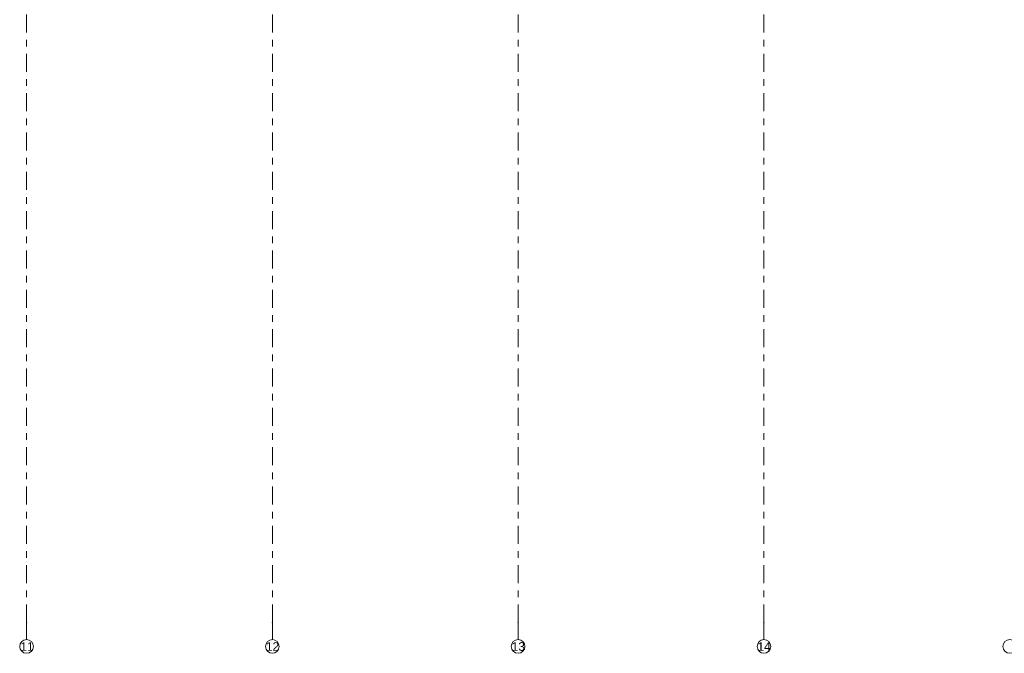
# Model space of a CAD drawing. Header units: metres. Extents: x -3.6 to 84.5, y -11 to 16.8.
# Tile 40 of 75: x 36.4 to 50.8, y -11 to -1.8. Entities that reach past the tile are written whole.
import ezdxf

# ---------------------------------------------------------------- set-up
doc = ezdxf.new("R2010")
doc.units = ezdxf.units.M
doc.header["$MEASUREMENT"] = 0
doc.linetypes.add('Strichlinie doppelt', pattern=[0.546806, 0.264583, -0.105833, 0.070556, -0.105833])
doc.layers.add('451 - Universal.Achsen Raster', color=7, linetype='Continuous')
doc.styles.add('ERSTELLTER_STIL_2', font='txt')

msp = doc.modelspace()

# ---------------------------------------------------------------- linework, layer by layer
at = {"layer": '451 - Universal.Achsen Raster', "color": 160, "linetype": 'Strichlinie doppelt', "lineweight": 9, "true_color": 0x3232ff}
for p, q in [((36.53, -10.585), (36.53, 16.355)), ((40.13, -10.585), (40.13, 16.355)), ((43.73, -10.585), (43.73, 16.355)), ((47.33, -10.585), (47.33, 16.355)), ((36.53, -10.585), (36.53, -10.835)), ((40.13, -10.585), (40.13, -10.835)), ((43.73, -10.585), (43.73, -10.835)), ((47.33, -10.585), (47.33, -10.835))]:
    msp.add_line(p, q, dxfattribs=at)
at = {"layer": '451 - Universal.Achsen Raster', "color": 160, "linetype": 'Continuous', "lineweight": 9, "true_color": 0x3232ff}
for centre in [(36.53, -10.935), (40.13, -10.935), (43.73, -10.935), (47.33, -10.935), (50.93, -10.935)]:
    msp.add_circle(centre, 0.1, dxfattribs=at)
at = {"layer": '451 - Universal.Achsen Raster', "color": 160, "linetype": 'Strichlinie doppelt', "lineweight": 9, "true_color": 0x3232ff}
for p in [(36.53, -10.585), (36.53, -10.585), (40.13, -10.585), (40.13, -10.585), (43.73, -10.585), (43.73, -10.585), (47.33, -10.585), (47.33, -10.585)]:
    msp.add_point(p, dxfattribs=at)

# ---------------------------------------------------------------- texts
at = {"layer": '451 - Universal.Achsen Raster', "color": 160, "lineweight": 9, "true_color": 0x3232ff, "char_height": 0.125, "attachment_point": 1, "style": 'ERSTELLTER_STIL_2'}
for s, insert in [('\\A1;{\\pql;\\pt0;\\fArial|b0|i0|c0|p38;11}', (36.441, -10.873)), ('\\A1;{\\pql;\\pt0;\\fArial|b0|i0|c0|p38;12}', (40.035, -10.873)), ('\\A1;{\\pql;\\pt0;\\fArial|b0|i0|c0|p38;13}', (43.635, -10.873)), ('\\A1;{\\pql;\\pt0;\\fArial|b0|i0|c0|p38;14}', (47.235, -10.873))]:
    msp.add_mtext(s, dxfattribs=dict(at, insert=insert))

doc.saveas('drawing.dxf')
